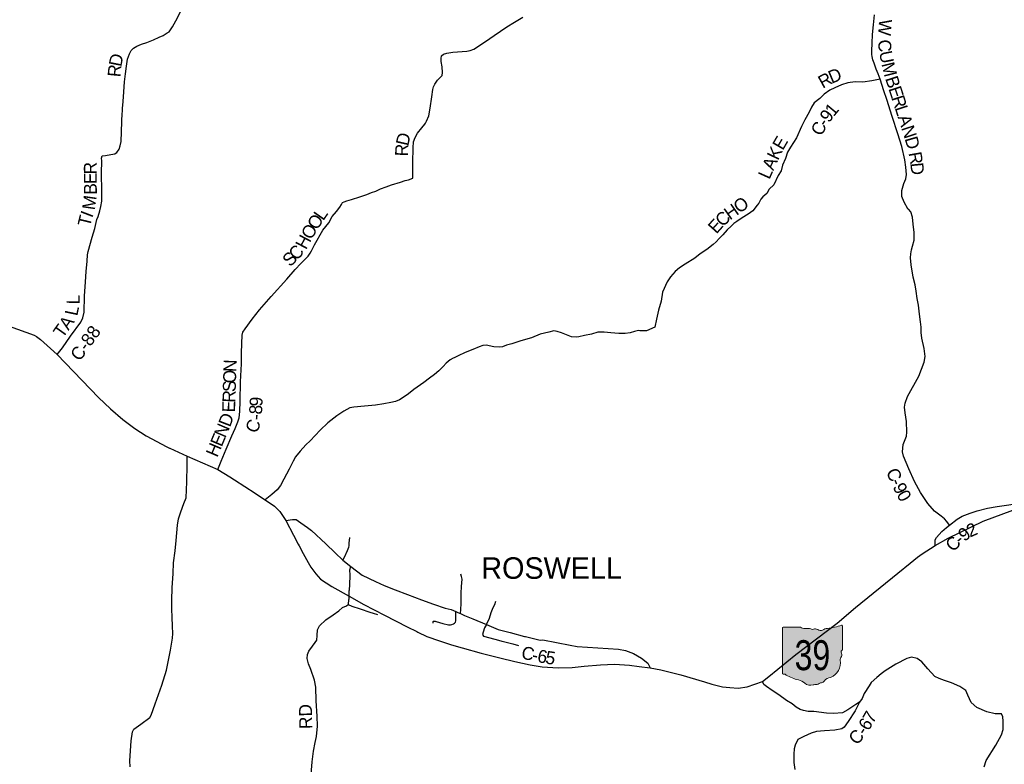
# Model space of a CAD drawing. Header units: feet. Extents: x 2045852 to 2423567, y 671180 to 1091522.
# Tile 89 of 101: x 2279611 to 2302508, y 899903 to 917205. Entities that reach past the tile are written whole.
import ezdxf
from ezdxf.enums import TextEntityAlignment as Align

# ---------------------------------------------------------------- set-up
doc = ezdxf.new("R2010")
doc.units = ezdxf.units.FT
doc.header["$MEASUREMENT"] = 0
for name, color, linetype in [('GM_X_City_Street', 7, 'Continuous'), ('GM_X_Corporation_Text', 7, 'Continuous'), ('GM_X_County_Road', 3, 'Continuous'), ('GM_X_County_Road_Text', 3, 'Continuous'), ('GM_X_State_Location', 7, 'Continuous'), ('GM_X_State_Route', 1, 'Continuous'), ('GM_X_State_Shield', 7, 'Continuous')]:
    doc.layers.add(name, color=color, linetype=linetype)
doc.styles.add('Style-font30', font='font30.shx')

# ---------------------------------------------------------------- blocks, each defined once
blk = doc.blocks.new('M1-H5_2')
at = {"layer": 'GM_X_State_Shield', "linetype": 'Continuous', "lineweight": 13}
h = blk.add_hatch(color=7, dxfattribs=at)
edge = h.paths.add_edge_path()
edge.add_line((711.5512748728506, 89.69038223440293), (711.5512748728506, 642.4292893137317))
edge.add_line((711.5512748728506, 642.4292893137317), (711.4519030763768, 642.5278091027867))
edge.add_arc((696.1098771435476, 644.7216615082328), 15.49808853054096, 351.8620861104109, 457.7379999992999)
edge.add_line((694.0231617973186, 660.0786262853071), (694.0231846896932, 660.0786317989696))
edge.add_arc((215.6435505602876, 2056.797888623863), 1476.371144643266, 275.8444694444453, 288.9064527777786, ccw=False)
edge.add_line((365.9801086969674, 588.1009573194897), (365.9801066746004, 588.1009594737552))
edge.add_arc((403.9586955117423, 293.5157865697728), 297.0232268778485, 97.34618055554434, 120.7688527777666)
edge.add_line((252.0087886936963, 548.7294678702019), (252.0087824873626, 548.729464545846))
edge.add_arc((204.6127072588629, 651.1715615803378), 112.8750246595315, 233.8562055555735, 294.8281916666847, ccw=False)
edge.add_line((138.0374625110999, 560.0205441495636), (138.037465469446, 560.0205424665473))
edge.add_arc((83.50627408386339, 483.6645862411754), 93.82900876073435, 54.46668365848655, 119.1411308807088)
edge.add_arc((17.25471604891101, 605.7913356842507), 45.12988025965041, 219.7920610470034, 297.10236938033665, ccw=False)
edge.add_arc((-110.2402786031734, 23.03722839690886), 561.5943102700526, 80.48669166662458, 94.98826944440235)
edge.add_line((-159.0719053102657, 582.50451212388), (-159.0719000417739, 582.5044846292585))
edge.add_arc((-162.1074610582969, 738.9084848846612), 156.4334552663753, 231.619505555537, 271.1118833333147, ccw=False)
edge.add_line((-259.2340128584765, 616.2795369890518), (-259.2015184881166, 616.2440637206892))
edge.add_line((-259.2015184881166, 616.2440637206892), (-666.9041242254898, 616.2440637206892))
edge.add_line((-666.9041242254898, 616.2440637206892), (-666.9412597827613, 616.279563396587))
edge.add_arc((-664.6604070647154, 600.3135952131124), 16.1280634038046, 98.1301027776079, 188.1301027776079)
edge.add_line((-680.62637524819, 598.0327424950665), (-680.6072733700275, 598.0636480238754))
edge.add_line((-680.6072733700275, 598.0636480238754), (-680.6072733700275, -458.5712582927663))
edge.add_line((-680.6072733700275, -458.5712582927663), (-680.6263743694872, -458.6079740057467))
edge.add_arc((-664.5151342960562, -460.8841950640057), 16.27123962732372, 171.9583861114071, 258.3066138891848)
edge.add_line((-667.8128957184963, -476.8177448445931), (-667.8128982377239, -476.817741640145))
edge.add_arc((-662.0481174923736, -352.7818442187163), 124.1697891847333, 267.3389954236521, 280.6038565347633)
edge.add_arc((-636.6434350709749, -519.5311031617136), 44.77289778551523, 29.748380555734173, 93.27174722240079, ccw=False)
edge.add_line((-597.7710303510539, -497.3151510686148), (-597.7710260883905, -497.3151543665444))
edge.add_arc((-71.36636178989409, 429.8114385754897), 1066.145201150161, 240.4129222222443, 257.1985000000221)
edge.add_line((-307.5964472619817, -609.8331817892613), (-307.5964406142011, -609.833183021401))
edge.add_arc((-389.222010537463, -933.2680402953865), 333.5758393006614, 47.184155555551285, 75.83597222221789, ccw=False)
edge.add_line((-162.5091320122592, -688.5761702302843), (-162.5091265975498, -688.57617497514))
edge.add_arc((-28.4401791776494, -524.7737584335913), 211.673603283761, 230.7003722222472, 286.291836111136)
edge.add_line((30.94060543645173, -727.9476660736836), (30.94060344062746, -727.9476635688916))
edge.add_arc((93.86574833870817, -890.0948709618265), 173.9289818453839, 85.69512222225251, 111.20994722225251, ccw=False)
edge.add_line((106.9214873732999, -716.6565868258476), (106.9214872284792, -716.6565896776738))
edge.add_arc((109.3286033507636, -603.9020132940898), 112.7802673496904, 268.7770194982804, 315.5492722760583)
edge.add_arc((211.3496802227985, -706.2366200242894), 31.75294499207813, 65.75173088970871, 132.6484225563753, ccw=False)
edge.add_arc((197.8102065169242, -560.9801045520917), 119.3036230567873, 282.8731916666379, 323.2771111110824)
edge.add_line((293.4364551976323, -632.3171569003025), (293.43645941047, -632.3171512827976))
edge.add_arc((454.050552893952, -755.2192038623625), 202.2419381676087, 94.40312222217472, 142.5767499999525, ccw=False)
edge.add_line((438.5237596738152, -553.5741685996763), (438.523756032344, -553.5741696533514))
edge.add_arc((298.3474105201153, -211.9398530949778), 369.2741719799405, 292.3088861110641, 368.9858388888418)
edge.add_line((663.0894711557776, -154.2627927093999), (663.0894695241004, -154.2627859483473))
edge.add_arc((767.0788936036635, -141.6241802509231), 104.7546403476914, 136.8064972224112, 186.9295944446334, ccw=False)
edge.add_line((690.7079159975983, -69.92335421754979), (690.7079167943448, -69.92335321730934))
edge.add_arc((555.3839257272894, -20.7575995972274), 143.9786577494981, 340.0329638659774, 383.6495666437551)
edge.add_arc((707.9709234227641, 49.11239851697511), 23.98442842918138, 107.943983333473, 210.3369666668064, ccw=False)
edge.add_line((700.5816322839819, 71.93018069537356), (700.5816327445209, 71.93017908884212))
edge.add_arc((695.0167986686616, 87.55475994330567), 16.58598520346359, 289.6038111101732, 367.7341305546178)
edge.add_line((711.4519046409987, 89.78684346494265), (711.4156001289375, 89.82605697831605))
edge.add_line((711.4156001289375, 89.82605697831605), (711.5512748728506, 89.69038223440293))
at = {"layer": 'GM_X_State_Shield', "color": 7, "linetype": 'Continuous', "lineweight": 13, "flags": 128}
blk.add_lwpolyline([(711.5512748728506, 89.69038223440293), (711.5512748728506, 642.4292893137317), (711.4519030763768, 642.5278091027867, 0.4979057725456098), (694.0231617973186, 660.0786262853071), (694.0231846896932, 660.0786317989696, -0.05705544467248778), (365.9801086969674, 588.1009573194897), (365.9801066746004, 588.1009594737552, 0.1025580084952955), (252.0087886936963, 548.7294678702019), (252.0087824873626, 548.729464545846, -0.272499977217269), (138.0374625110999, 560.0205441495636), (138.037465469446, 560.0205424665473, 0.2899328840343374), (37.81506453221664, 565.616988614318, -0.3507354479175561), (-17.42182980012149, 576.908066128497, 0.06335965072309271), (-159.0719053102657, 582.50451212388), (-159.0719000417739, 582.5044846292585, -0.1740440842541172), (-259.2340128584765, 616.2795369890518), (-259.2015184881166, 616.2440637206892), (-666.9041242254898, 616.2440637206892), (-666.9412597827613, 616.279563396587, 0.414213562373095), (-680.62637524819, 598.0327424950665), (-680.6072733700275, 598.0636480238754), (-680.6072733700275, -458.5712582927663), (-680.6263743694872, -458.6079740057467, 0.3956667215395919), (-667.8128957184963, -476.8177448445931), (-667.8128982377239, -476.817741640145, 0.05794359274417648), (-639.1987019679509, -474.8311816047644, -0.2844960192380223), (-597.7710303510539, -497.3151510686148), (-597.7710260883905, -497.3151543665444, 0.0733721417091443), (-307.5964472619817, -609.8331817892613), (-307.5964406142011, -609.833183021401, -0.1256725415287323), (-162.5091320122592, -688.5761702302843), (-162.5091265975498, -688.57617497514, 0.2474354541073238), (30.94060543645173, -727.9476660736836), (30.94060344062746, -727.9476635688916, -0.1117916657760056), (106.9214873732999, -716.6565868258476), (106.9214872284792, -716.6565896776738, 0.2069637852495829), (189.8371289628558, -682.8815423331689, -0.3004743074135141), (224.3903387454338, -677.2850960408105, 0.1781447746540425), (293.4364551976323, -632.3171569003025), (293.43645941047, -632.3171512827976, -0.213348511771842), (438.5237596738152, -553.5741685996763), (438.523756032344, -553.5741696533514, 0.3476349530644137), (663.0894711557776, -154.2627927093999), (663.0894695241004, -154.2627859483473, -0.2222582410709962), (690.7079159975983, -69.92335421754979), (690.7079167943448, -69.92335321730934, 0.1926447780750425), (687.2706862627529, 36.99823372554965, -0.4790820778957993), (700.5816322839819, 71.93018069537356), (700.5816327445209, 71.93017908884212, 0.354758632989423), (711.4519046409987, 89.78684346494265), (711.4156001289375, 89.82605697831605)], format="xyb", close=True, dxfattribs=at)
at = {"layer": 'GM_X_State_Shield', "color": 7, "linetype": 'Continuous', "lineweight": 13, "style": 'Style-font30', "width": 0.8}
blk.add_attdef('M1-H5_2_14532', text='', height=696.0951421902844, dxfattribs=at).set_placement((16.55217835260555, -384.0604357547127), align=Align.CENTER)

msp = doc.modelspace()

# ---------------------------------------------------------------- linework, layer by layer
at = {"layer": 'GM_X_City_Street', "flags": 128}
for points in [[(2286397.289487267, 905335.9251575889), (2286732.456525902, 905026.0999441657), (2286948.406094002, 904820.7403548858), (2287122.605745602, 904643.620709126), (2287308.515373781, 904499.830996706), (2287578.544833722, 904294.2214079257), (2287888.944212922, 904150.1316961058), (2288083.533823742, 904055.9518844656), (2288346.323298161, 903955.7620848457), (2288631.182728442, 903851.5722932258), (2288954.142082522, 903725.3325457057), (2289230.981528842, 903625.1527460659), (2289501.790987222, 903532.9729304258), (2289646.230698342, 903496.9130025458), (2289756.420477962, 903455.4130855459), (2289803.381098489, 903433.9502956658)], [(2287122.605745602, 904643.620709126), (2287162.695665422, 904716.190563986), (2287232.525525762, 904874.0802482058), (2287262.785465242, 904945.3201057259), (2287275.125440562, 904976.1000441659), (2287274.455441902, 905043.0099103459), (2287284.765421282, 905173.539649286)], [(2287278.568902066, 903957.6711798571), (2287287.175416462, 904073.8918485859), (2287293.165404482, 904296.3814036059), (2287291.145408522, 904418.6511590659), (2287308.515373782, 904499.830996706)], [(2289860.000270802, 903408.0731802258), (2289870.890249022, 903502.9429904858), (2289874.890241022, 903637.2427218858), (2289878.860233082, 903881.7722328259), (2289886.870217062, 904034.1119281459), (2289900.890189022, 904202.4815914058), (2289888.030214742, 904264.371467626), (2289868.460253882, 904323.7513488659)], [(2287271.186083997, 903751.6190889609), (2287272.625445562, 903809.3523776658)], [(2287272.625445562, 903809.3523776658), (2287275.155440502, 903911.5421732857), (2287276.655437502, 903931.832132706), (2287278.568902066, 903957.6711798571)], [(2287118.565753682, 903549.002898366), (2287209.005572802, 903584.8128267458), (2287251.088972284, 903618.4610813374), (2287259.145472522, 903624.902746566), (2287268.665453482, 903724.8725466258), (2287271.175448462, 903751.1924939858), (2287271.186083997, 903751.6190889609)], [(2287251.088972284, 903618.4610813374), (2287333.375324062, 903578.822838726), (2287525.954938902, 903516.7029629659), (2287756.644477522, 903438.5631192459), (2287834.884321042, 903412.5231713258), (2287935.184120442, 903382.4632314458)], [(2290465.439059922, 903148.9336985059), (2290532.858925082, 903296.5634032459), (2290574.978840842, 903432.8631306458), (2290625.108740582, 903545.1129061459), (2290657.198676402, 903619.2727578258), (2290683.268624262, 903691.4326135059)], [(2289289.124284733, 903221.8329985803), (2289298.751393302, 903218.9235585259), (2289453.701083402, 903176.1736440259), (2289581.810827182, 903143.8937085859), (2289626.160738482, 903144.4337075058), (2289664.300662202, 903151.2936937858), (2289696.690597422, 903163.6836690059), (2289726.300538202, 903183.2636298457), (2289747.560495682, 903205.7935847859), (2289754.180482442, 903233.2235299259), (2289756.450477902, 903264.7334669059), (2289756.420477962, 903455.413085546)], [(2289803.381098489, 903433.9502956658), (2289837.786508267, 903418.2257146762), (2289860.000270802, 903408.0731802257), (2289908.580173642, 903385.358225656), (2289957.160076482, 903362.6432710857), (2290149.739691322, 903284.4934273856), (2290465.439059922, 903148.9336985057), (2290739.198512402, 903036.9239225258), (2291015.157960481, 902963.5840692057), (2291349.907290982, 902873.9642484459), (2291370.287250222, 902869.3042577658), (2291370.378420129, 902869.2834182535)], [(2289225.661539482, 903185.213625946), (2289223.301544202, 903196.653603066), (2289222.691545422, 903208.4935793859), (2289223.831543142, 903216.9035625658), (2289227.661535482, 903225.0635462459), (2289236.721517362, 903230.2835358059), (2289246.131498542, 903232.2435318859), (2289273.901443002, 903226.4335435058), (2289289.124284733, 903221.8329985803)], [(2290465.439059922, 903148.9336985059), (2290418.389154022, 903074.3638476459), (2290385.999218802, 902971.6440530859), (2290374.819241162, 902919.3641576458), (2290395.519199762, 902877.624241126), (2290542.388906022, 902839.9643164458), (2290743.588503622, 902787.1544220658), (2290826.568337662, 902765.9644644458), (2290828.140527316, 902765.5633103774)], [(2290828.140527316, 902765.5633103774), (2290920.628149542, 902741.9645124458), (2291081.577827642, 902700.5145953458), (2291214.167562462, 902661.0646742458)]]:
    msp.add_lwpolyline(points, dxfattribs=at)
at = {"layer": 'GM_X_County_Road', "flags": 128}
for points in [[(2282003.407309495, 915113.1232366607), (2282003.995982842, 915125.5897451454), (2282005.52392569, 915144.6837474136), (2282018.455953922, 915306.2893837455), (2282031.055928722, 915526.8989425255), (2282051.745887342, 915759.5184772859), (2282068.275854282, 915944.0181082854), (2282092.845805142, 916128.4877393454), (2282117.345756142, 916284.8774265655), (2282165.875659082, 916415.1271660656), (2282202.215586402, 916487.2470218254), (2282254.565481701, 916543.2669097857), (2282337.035316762, 916591.1968139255), (2282445.585099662, 916637.0467222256), (2282564.174862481, 916672.8466506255), (2282718.974552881, 916736.6265230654), (2282857.714275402, 916800.4463954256), (2282946.174098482, 916840.3363156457), (2283042.713905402, 916896.2462038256), (2283084.963820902, 916926.2261438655), (2283167.593655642, 917040.3459156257), (2283244.263502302, 917180.5556352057), (2283365.383260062, 917420.9351544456)], [(2299618.480753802, 915824.0283482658), (2299578.630833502, 915946.4981033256), (2299526.690937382, 916054.9778863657), (2299480.861029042, 916195.5176052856), (2299452.961084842, 916275.8374446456), (2299435.071120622, 916350.1072961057), (2299425.151140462, 916396.2672037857), (2299425.371140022, 916482.5170312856), (2299435.871119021, 916658.9966783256), (2299446.431097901, 916863.5562692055), (2299465.091060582, 917086.1558240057), (2299491.791007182, 917316.7453628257)], [(2289049.269700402, 914802.5977216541), (2289072.351846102, 914844.6003071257), (2289126.901737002, 914968.8200586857), (2289155.491679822, 915153.2796897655), (2289196.321598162, 915411.9291724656), (2289218.841553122, 915580.3488356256), (2289235.061520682, 915644.4987073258), (2289265.361460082, 915708.5985791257), (2289327.841335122, 915796.6984029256), (2289390.271210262, 915864.7382668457), (2289432.551125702, 915906.7381828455), (2289442.781105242, 915980.9380344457), (2289433.081124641, 916113.3377696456), (2289413.311164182, 916237.7475208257), (2289409.461171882, 916301.9473924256), (2289419.661151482, 916364.0972681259), (2289469.971050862, 916404.0871881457), (2289544.330902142, 916427.9571404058), (2289686.990616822, 916453.6570890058), (2290010.379970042, 916474.8770465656), (2290088.729813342, 916486.7070229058), (2290175.179640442, 916520.5869551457), (2290446.759097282, 916700.3965955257), (2290643.918702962, 916838.2663197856), (2290937.648115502, 917038.0759201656), (2291114.657761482, 917145.9257044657), (2291311.767367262, 917263.7554688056)], [(2299618.480753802, 915824.0283482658), (2299424.001142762, 915781.0384342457), (2299221.481547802, 915753.5884891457), (2299037.391915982, 915762.9484704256), (2298871.682247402, 915735.4685253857), (2298724.402541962, 915689.5686171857), (2298567.892854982, 915625.2587458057), (2298448.203094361, 915570.1388560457), (2298319.303352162, 915478.2090399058), (2298218.013554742, 915377.0592422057), (2298089.113812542, 915275.9194444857), (2298024.643941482, 915174.7296468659), (2297973.424043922, 915059.5098773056), (2297868.054254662, 914880.3502356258), (2297794.354402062, 914723.9505484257), (2297674.594641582, 914457.1410820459), (2297536.444917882, 914245.5715051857), (2297462.765065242, 914125.9917443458), (2297416.685157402, 913978.7720387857), (2297352.195286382, 913822.3623516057), (2297315.335360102, 913693.5426092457), (2297250.855489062, 913583.1528300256), (2297149.525691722, 913371.5432532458), (2297039.035912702, 913270.3934555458), (2296983.766023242, 913169.1936579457), (2296891.686207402, 913086.4238234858), (2296845.646299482, 913031.2339338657), (2296799.596391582, 912939.2441178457), (2296762.756465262, 912893.2442098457), (2296658.316674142, 912764.4544674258), (2296550.156890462, 912685.7046249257), (2296414.547161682, 912598.4247994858), (2296284.947420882, 912513.2049699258), (2296217.167556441, 912466.5550632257), (2296157.517675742, 912405.9251844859), (2296061.987866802, 912318.9453584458), (2295962.678065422, 912203.8455886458), (2295879.128232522, 912122.9757503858), (2295805.578379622, 912044.1759079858), (2295735.938518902, 911979.4560374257), (2295592.508805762, 911868.0462602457), (2295438.999112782, 911764.5764671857), (2295309.489371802, 911667.2966617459), (2295084.139822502, 911523.1569500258), (2294956.520077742, 911439.9371164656), (2294852.970284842, 911354.8972865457), (2294745.720499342, 911229.6875369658), (2294670.470649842, 911112.7577708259), (2294560.090870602, 910871.1682540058), (2294525.600939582, 910664.2586678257), (2294469.071052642, 910457.1890819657), (2294418.561153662, 910248.1395000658), (2294379.941230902, 910057.2498818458), (2294184.181622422, 909975.5200453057), (2294035.871919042, 909978.4100395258), (2294001.761987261, 909984.1700280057), (2293911.742167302, 909963.4200695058), (2293805.772379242, 909932.5101313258), (2293689.702611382, 909911.5801731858), (2293541.412907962, 909912.4501714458), (2293358.923272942, 909929.1201381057), (2293206.533577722, 909942.0001123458), (2293130.363730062, 909945.4401054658), (2293056.243878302, 909942.8701106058), (2292908.284174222, 909899.6001971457), (2292746.184498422, 909870.2702558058), (2292612.194766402, 909835.1503260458), (2292550.104890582, 909830.6503350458), (2292443.865103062, 909835.8703246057), (2292210.685569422, 909930.3801355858), (2292108.275774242, 909957.6800809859), (2292030.005930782, 909973.1300500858), (2291915.976158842, 909948.1900999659), (2291713.996562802, 909894.4702074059), (2291510.186970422, 909816.6703630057), (2291268.287454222, 909742.5905111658), (2291052.407885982, 909670.7206549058), (2290932.398126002, 909641.7007129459), (2290838.518313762, 909602.8707906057), (2290768.458453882, 909592.2908117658), (2290640.098710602, 909607.3607816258), (2290457.459075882, 909644.0707082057), (2290381.389228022, 909633.4607294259), (2290297.479395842, 909600.7107949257), (2290149.619691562, 909545.4009055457), (2290007.536363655, 909488.1020571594), (2289951.840087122, 909465.6410650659)], [(2301230.387529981, 905459.179078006), (2301171.637647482, 905542.9989103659), (2301117.007756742, 905610.8187747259), (2301040.427909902, 905666.4186635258), (2300887.228216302, 905785.6584250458), (2300729.538531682, 905967.0680622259), (2300559.268872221, 906220.6075551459), (2300419.089152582, 906472.3570516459), (2300290.549409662, 906772.356451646), (2300164.109662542, 907060.335875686), (2300143.259704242, 907166.5156633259), (2300160.039670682, 907331.1553340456), (2300230.709529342, 907524.2749478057), (2300243.969502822, 907624.6747470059), (2300230.099530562, 907867.3342616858), (2300200.479589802, 908071.7538528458), (2300185.459619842, 908202.0535922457), (2300200.789589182, 908294.4534074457), (2300257.739475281, 908447.343101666), (2300520.668949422, 908918.7321588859), (2300644.398701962, 909248.6714990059), (2300667.438655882, 909381.2412338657), (2300643.998702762, 909563.6408690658), (2300592.048806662, 909806.0303842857), (2300573.008844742, 909938.2901197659), (2300572.068846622, 910060.6698750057), (2300563.138864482, 910180.9796343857), (2300539.688911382, 910365.3892655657), (2300516.058958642, 910573.8688486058), (2300482.799025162, 910730.1085361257), (2300457.469075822, 910898.4581994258), (2300434.299122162, 911046.7479028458), (2300390.899208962, 911218.9675584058), (2300340.589309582, 911509.5169773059), (2300327.319336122, 911671.9266524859), (2300334.649321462, 911762.2564718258), (2300349.969290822, 911856.6662830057), (2300375.359240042, 911943.1261100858), (2300410.389169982, 912079.7958367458), (2300409.019172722, 912258.3554796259), (2300389.519211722, 912450.8150947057), (2300372.199246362, 912619.2247578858), (2300331.189328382, 912741.3045137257), (2300280.629429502, 912801.1243940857), (2300263.529463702, 912810.7243748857), (2300182.309626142, 912966.6140631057), (2300128.929732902, 913096.3738035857), (2300128.979732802, 913233.7335288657), (2300174.839641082, 913401.5831931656), (2300220.959548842, 913509.0529782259), (2300235.969518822, 913607.5827811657), (2300220.769549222, 913775.4824453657), (2300197.939594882, 913951.0120943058), (2300126.749737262, 914259.4814773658), (2300030.259930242, 914554.0008883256), (2299900.650189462, 914958.5500792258), (2299778.680433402, 915347.8393006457), (2299710.060570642, 915553.9388884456), (2299618.480753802, 915824.0283482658)], [(2281829.86576184, 914091.7662115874), (2281832.236326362, 914093.7818087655), (2281866.816257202, 914123.2417498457), (2281925.256140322, 914199.3115977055), (2281949.546091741, 914275.4714453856), (2281967.886055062, 914377.7212408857), (2281974.086042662, 914443.8911085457), (2281980.336030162, 914532.1309320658), (2281980.666029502, 914664.5206672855), (2281986.976016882, 914778.8404386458), (2281987.256016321, 914885.1502260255), (2281997.565995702, 914989.4200174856), (2282003.407309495, 915113.1232366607)], [(2286405.270230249, 911853.0423890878), (2286463.917062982, 911972.7560508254), (2286663.716663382, 912311.3553736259), (2286798.666393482, 912482.9250304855), (2286881.456227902, 912635.5347252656), (2286978.396034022, 912749.9944963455), (2287052.965884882, 912852.1042921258), (2287095.285800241, 912910.1541760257), (2287121.515747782, 912958.2240798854), (2287153.685683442, 912974.1840479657), (2287215.995558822, 912994.0840081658), (2287330.565329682, 913029.8939365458), (2287519.484951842, 913087.5638212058), (2287684.304622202, 913141.2837137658), (2287794.874401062, 913189.1436180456), (2287893.354204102, 913218.9735583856), (2288003.963982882, 913274.8434466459), (2288132.613725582, 913322.6533510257), (2288255.223480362, 913366.4532634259), (2288468.263054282, 913430.0931361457), (2288572.792845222, 913467.9230604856), (2288651.162688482, 913483.7630288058), (2288751.662487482, 913521.6129531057), (2288750.602489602, 913890.6822149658), (2288757.492475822, 914227.6415410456), (2288769.882451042, 914364.0112683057), (2288806.292378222, 914464.1910679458), (2288858.772273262, 914566.3508636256), (2288965.532059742, 914690.4306154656), (2289036.031918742, 914778.5104393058), (2289049.001892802, 914802.1103921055), (2289049.269700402, 914802.5977216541)], [(2280479.409032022, 909423.8211487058), (2280603.388784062, 909577.8408406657), (2280795.428399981, 909849.7602968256), (2281029.047932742, 910178.0896401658), (2281078.297834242, 910280.6294350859), (2281107.327776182, 910409.0591782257), (2281118.507753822, 910777.7184409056), (2281137.957714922, 911112.3877715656), (2281156.127678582, 911352.9072905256), (2281176.287638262, 911595.4468054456), (2281187.167616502, 911741.7565128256), (2281200.607589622, 911815.9763643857), (2281298.067394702, 912155.2656858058), (2281358.577273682, 912354.0552882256), (2281403.767183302, 912562.8548706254), (2281439.287112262, 912636.0347242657), (2281475.757039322, 912760.2944757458), (2281498.106994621, 912866.5542632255), (2281520.506949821, 912984.8340266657), (2281518.986952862, 913175.3936455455), (2281521.436947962, 913351.8932925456), (2281515.796959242, 913504.3629876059), (2281516.376958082, 913727.0025423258), (2281522.696945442, 913843.3223096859), (2281520.906949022, 913929.5821371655), (2281513.016964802, 913985.7620248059), (2281530.686929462, 914042.8219106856), (2281607.566775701, 914051.7118929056), (2281730.126530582, 914069.4418574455), (2281824.556341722, 914087.2518218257), (2281829.86576184, 914091.7662115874)], [(2284218.771553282, 906749.9264965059), (2284294.061402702, 906950.3160957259), (2284414.191162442, 907224.095548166), (2284548.050894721, 907538.1049201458), (2284618.890753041, 907709.1845779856), (2284683.880623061, 907858.1642800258), (2284713.180564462, 907956.6840829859), (2284728.100534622, 908101.2537938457), (2284738.300514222, 908340.0833161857), (2284748.900493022, 908787.5724212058), (2284765.740459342, 909205.0115863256), (2284769.820451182, 909457.8410806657), (2284780.160430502, 909678.6106391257), (2284786.680417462, 909873.2702498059), (2284800.140390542, 909947.6101011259), (2284851.650287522, 910024.2499478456), (2285016.269958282, 910248.2194999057), (2285186.949616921, 910464.1990679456), (2285459.099072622, 910775.2684458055), (2285824.728341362, 911179.3476376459), (2286017.427955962, 911399.5171973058), (2286152.607685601, 911541.0069143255), (2286321.647347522, 911708.8265786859), (2286369.197252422, 911779.4164375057), (2286394.607201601, 911831.2763337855), (2286405.270230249, 911853.0423890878)], [(2289951.840087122, 909465.6410650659), (2289820.050350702, 909404.4411874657), (2289712.250566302, 909351.4412934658), (2289692.740736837, 909340.440229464), (2289618.470753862, 909298.5613992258), (2289526.860937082, 909223.6215491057), (2289455.321080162, 909144.8217067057), (2289359.871271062, 909049.8018967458), (2289258.331474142, 908962.7420708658), (2289138.771713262, 908873.5522492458), (2289011.291968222, 908774.2624478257), (2288774.092442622, 908609.9227765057), (2288656.582677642, 908514.7229669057), (2288554.932880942, 908443.713108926), (2288445.253100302, 908372.6532510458), (2288351.353288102, 908335.8233247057), (2288239.363512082, 908306.8733826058), (2288079.253832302, 908279.5534372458), (2287887.094216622, 908251.9934923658), (2287626.804737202, 908223.903548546), (2287378.515233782, 908197.9236005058), (2287286.415417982, 908187.1836219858), (2287152.735685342, 908111.9237725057), (2286983.266024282, 907998.2639998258), (2286774.126442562, 907834.1343280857), (2286599.056792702, 907666.2646638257), (2286362.517265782, 907415.6651650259), (2286269.027452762, 907324.6653470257), (2286135.887719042, 907179.1856379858), (2286026.667937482, 907047.9359004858), (2285971.368048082, 906943.1761100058), (2285878.558233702, 906763.9064685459), (2285754.128482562, 906526.2069439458), (2285675.068640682, 906383.1472300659), (2285601.678787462, 906284.2774278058), (2285472.279046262, 906172.937650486), (2285316.799357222, 906052.0178923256)], [(2282176.235638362, 899843.7403089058), (2282175.165640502, 899984.1700280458), (2282203.675583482, 900449.8590966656), (2282236.155518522, 900656.7586828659), (2282267.705455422, 900723.2185499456), (2282431.135128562, 900838.8283187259), (2282640.374710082, 900992.9280105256), (2282670.044650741, 901043.3179097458), (2282764.204462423, 901308.8673786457), (2282913.194164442, 901739.3665176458), (2283028.763933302, 902087.345821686), (2283115.343760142, 902557.4948813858), (2283167.323656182, 902834.7643268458), (2283174.533641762, 902939.1441180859), (2283167.173656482, 903115.643765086), (2283155.553679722, 903324.203347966), (2283146.113698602, 903510.7229749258), (2283145.383700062, 903607.0127823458), (2283152.553685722, 903717.412561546), (2283158.343674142, 904006.3619836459), (2283181.883627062, 904335.5813252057), (2283189.973610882, 904586.4308235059), (2283223.933542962, 904863.5602692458), (2283246.143498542, 905102.469791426), (2283283.493423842, 905457.8790806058), (2283300.383390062, 905608.4787794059), (2283359.233272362, 905773.4484494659), (2283431.933126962, 905962.5980711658), (2283485.003020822, 906097.4278015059), (2283496.192998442, 906468.6770590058), (2283507.282976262, 906851.9562924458), (2283508.452973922, 907065.1858659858)], [(2301230.387529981, 905459.179078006), (2301230.387529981, 905459.179078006), (2301413.707163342, 905596.9588024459), (2301527.386935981, 905668.0286603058), (2301713.216564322, 905737.6185211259), (2301879.126232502, 905793.0284103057), (2302117.135756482, 905852.9882903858), (2302341.285308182, 905890.7682148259), (2302615.484759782, 905934.9581264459), (2302841.634307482, 905974.7680468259), (2302995.753999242, 905997.9980003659), (2303165.853659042, 905980.3080357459)], [(2285800.958388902, 905571.9288525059), (2285951.648087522, 905592.7988107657), (2286037.837915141, 905589.4488174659), (2286148.607693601, 905516.0689642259), (2286303.767383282, 905404.9091865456), (2286395.727199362, 905337.3693216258), (2286397.289487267, 905335.9251575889)], [(2300900.228190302, 904986.9600224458), (2300904.328182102, 905119.7197569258), (2300927.968134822, 905172.0496522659), (2301057.167876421, 905311.4393734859), (2301164.667661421, 905404.529187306), (2301230.387529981, 905459.179078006)], [(2286295.457399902, 902358.455279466), (2286301.277388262, 902453.6150891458), (2286331.737327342, 902532.464931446), (2286419.567151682, 902650.634695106), (2286481.987026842, 902736.1745240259), (2286518.966952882, 902791.094414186), (2286528.866933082, 902893.5842092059), (2286540.176910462, 903024.1739480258), (2286586.336818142, 903119.4037575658), (2286733.896523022, 903260.8834746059), (2286902.056186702, 903376.723242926), (2287032.565925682, 903469.7330569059), (2287118.565753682, 903549.002898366)], [(2291370.378420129, 902869.2834182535), (2291716.906556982, 902790.0744162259), (2291778.426433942, 902797.6044011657), (2292092.535728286, 902733.3530107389), (2292410.835222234, 902670.980888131), (2292572.974844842, 902640.1447160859), (2293535.292920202, 902579.2148379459), (2293695.822599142, 902550.3348957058), (2293886.742217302, 902477.5450412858), (2294071.921846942, 902370.5852552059), (2294215.091560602, 902251.2754938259), (2294271.041448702, 902145.3257057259)], [(2302041.035908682, 899843.730308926), (2302087.995814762, 899990.5300153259), (2302313.675363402, 900347.2993017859), (2302444.055102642, 900588.9888184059), (2302479.205032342, 900709.6185771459), (2302479.725031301, 900902.188192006), (2302474.925040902, 901004.457987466), (2302440.315110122, 901076.407843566), (2302292.055406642, 901075.2978457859), (2302105.345780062, 901122.0277523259), (2301870.166250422, 901220.5475552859), (2301739.036512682, 901335.907324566), (2301663.556663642, 901509.8569766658), (2301614.656761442, 901615.8067647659), (2301477.657035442, 901713.066570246), (2301282.637425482, 901799.866396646), (2301117.977754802, 901846.7763028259), (2300991.368008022, 901895.9762044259), (2300894.808201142, 901945.406105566), (2300733.168524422, 902120.715754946), (2300593.638803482, 902286.175424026), (2300480.859029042, 902361.5652732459), (2300352.399285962, 902390.695214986), (2300244.409501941, 902363.8152687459), (2299986.950016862, 902231.5055333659), (2299737.710515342, 902075.2058459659), (2299646.080698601, 902004.3259877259), (2299544.530901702, 901923.3261497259), (2299415.201160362, 901804.0063883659), (2299363.691263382, 901727.4065415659), (2299252.881485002, 901548.0469002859), (2299199.671591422, 901431.3071337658), (2299139.671711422, 901347.3673016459)], [(2286151.357937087, 898484.5352652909), (2286206.167578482, 898622.6627510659), (2286303.867383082, 898944.382107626), (2286332.787325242, 899091.0418143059), (2286368.497253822, 899396.2412039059), (2286388.377214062, 899675.230645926), (2286414.217162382, 899960.270075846), (2286446.387098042, 900205.249585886), (2286482.897025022, 900406.1291841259), (2286515.846959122, 900548.8088987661), (2286534.026922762, 900789.6584170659), (2286526.236938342, 901018.2779598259), (2286507.416975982, 901379.197237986), (2286494.947000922, 901696.0366043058), (2286465.627059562, 901860.296275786), (2286381.587227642, 902102.3757916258), (2286328.437333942, 902240.365515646), (2286295.457399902, 902358.455279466)], [(2299139.671711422, 901347.3673016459), (2299056.491877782, 901291.8274127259), (2298873.072244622, 901172.107652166), (2298744.022502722, 901101.3177937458), (2298532.362926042, 901085.2378259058), (2298371.593247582, 901090.597815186), (2298082.213826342, 901133.487729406), (2297950.924088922, 901133.487729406), (2297838.384314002, 901149.5676972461), (2297760.684469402, 901173.687649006), (2297664.224662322, 901229.9675364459), (2297573.124844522, 901305.017386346), (2297444.505101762, 901388.0972201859), (2297267.665455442, 901516.7469628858), (2297109.575771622, 901621.2767538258), (2296980.956028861, 901709.716576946), (2296919.326152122, 901760.6464750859), (2296881.826227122, 901830.326335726)], [(2299139.671711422, 901347.3673016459), (2299037.561915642, 901147.257701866), (2298879.202232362, 900897.328201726), (2298786.032418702, 900766.238463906), (2298726.252538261, 900723.668549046), (2298566.192858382, 900694.3986075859), (2298323.873343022, 900678.558639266), (2298137.623715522, 900667.148662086), (2298015.713959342, 900628.1287401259), (2297847.984294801, 900552.6588910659), (2297710.314570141, 900477.3990415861), (2297645.214700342, 900344.529307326), (2297617.814755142, 900260.0594762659), (2297612.744765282, 900137.6497210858), (2297616.244758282, 899943.080110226), (2297633.504723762, 899782.7104309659)]]:
    msp.add_lwpolyline(points, dxfattribs=at)
at = {"layer": 'GM_X_State_Route', "flags": 128}
for points in [[(2278108.613773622, 910535.1189261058), (2279751.420488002, 909947.6101011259), (2279948.830093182, 909871.5002533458), (2280005.289980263, 909846.6203031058), (2280094.639801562, 909776.360443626), (2280479.409032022, 909423.8211487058), (2281443.007104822, 908428.2331398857), (2281720.596549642, 908165.1636660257), (2282005.985978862, 907918.2341598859), (2282286.905417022, 907707.3545816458), (2282549.334892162, 907534.3049277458), (2283031.443369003, 907282.269776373)], [(2283031.443369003, 907282.269776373), (2283094.843801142, 907249.1254981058), (2283099.473791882, 907246.7055029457), (2283508.452973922, 907065.1858659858), (2284218.771553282, 906749.9264965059), (2284495.181000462, 906579.0768382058), (2284953.260607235, 906288.5238134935)], [(2284953.260607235, 906288.5238134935), (2284977.140036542, 906273.377449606), (2284981.530027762, 906270.5974551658), (2285316.799357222, 906052.0178923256), (2285537.018916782, 905901.0681942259), (2285660.518669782, 905779.1884379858), (2285800.958388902, 905571.9288525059), (2285981.628027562, 905228.9595384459), (2286090.347810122, 905021.8499526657), (2286112.337766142, 904980.2900357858), (2286112.545818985, 904979.8969151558)], [(2288869.202292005, 902976.3455043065), (2289080.231830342, 902873.1142501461), (2289375.781239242, 902770.6744550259), (2289653.210684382, 902678.014640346), (2289899.733042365, 902610.5899269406), (2290344.209302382, 902488.415019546), (2290774.008442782, 902375.6652450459), (2291125.397740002, 902289.9554164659), (2291480.667029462, 902214.3255677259), (2291761.476467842, 902169.8156567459), (2292130.115730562, 902144.4657074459), (2292458.135074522, 902155.4856854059), (2292736.194518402, 902180.305635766), (2293120.083750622, 902215.2955657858), (2293444.213102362, 902227.4555414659), (2293792.732405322, 902209.855576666), (2294017.381956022, 902174.625647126), (2294271.041448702, 902145.3257057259), (2294521.230948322, 902095.6658050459), (2294982.100026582, 901984.446027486), (2295536.738917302, 901818.2663598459), (2295709.558571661, 901766.006464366), (2295953.388084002, 901701.6865930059), (2296122.197746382, 901684.2666278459), (2296321.807347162, 901672.2066519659), (2296525.446939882, 901701.676593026), (2296881.826227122, 901830.326335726), (2297036.105918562, 901943.246109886), (2297663.134664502, 902453.7450888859), (2298622.362746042, 903185.4336255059), (2299045.161900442, 903549.462897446), (2300034.159922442, 904346.4113035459), (2300317.779355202, 904574.9508464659), (2300402.089186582, 904643.9457084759), (2300486.399017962, 904712.9405704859), (2300596.388797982, 904795.5304053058), (2300900.228190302, 904986.9600224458), (2301203.387583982, 905159.7196769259), (2302015.605959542, 905552.5788912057), (2302709.224572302, 905804.6083871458)], [(2286112.545818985, 904979.8969151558), (2286205.207580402, 904804.810386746), (2286315.997358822, 904591.720812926), (2286381.417227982, 904484.3010277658), (2286499.546991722, 904325.431345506), (2286607.176776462, 904204.5215873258), (2286869.576251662, 904033.4919293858), (2287272.625445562, 903809.3523776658), (2287613.464763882, 903620.062756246), (2288095.043800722, 903371.663253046), (2288620.972748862, 903097.763800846), (2288848.272294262, 902986.5840232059), (2288869.202292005, 902976.3455043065)]]:
    msp.add_lwpolyline(points, dxfattribs=at)

# ---------------------------------------------------------------- block references
at = {"layer": 'GM_X_State_Shield', "color": 7, "linetype": 'Continuous', "lineweight": 13}
ref = msp.add_blockref('M1-H5_2', (2298030.135300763, 902474.3664117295), dxfattribs=at)
ref.add_attrib('M1-H5_2_27496', '39', dxfattribs={"linetype": 'Continuous', "height": 696.0951421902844, "style": 'Style-font30', "width": 0.8}).set_placement((2298046.687479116, 902090.3059759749), align=Align.CENTER)

# ---------------------------------------------------------------- texts
at = {"layer": 'GM_X_Corporation_Text', "style": 'Style-font30'}
msp.add_text('ROSWELL', height=500, rotation=1e-05, dxfattribs=at).set_placement((2290346.153141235, 904213.2817534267))
at = {"layer": 'GM_X_County_Road_Text', "style": 'Style-font30'}
for s, height, rotation, p in [('W', 300, 265.302521, (2299599.449155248, 917225.5360938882)), ('C', 300, 275.291092, (2299566.539453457, 916729.772339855)), ('D', 300, 78.989395, (2281973.461892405, 916099.5294265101)), ('U', 300, 281.314171, (2299594.246160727, 916450.3363605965)), ('R', 300, 84.566689, (2281951.235146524, 915861.8761218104)), ('M', 300, 284.005119, (2299649.411329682, 916176.4860176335)), ('R', 300, 28.923817, (2298285.373775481, 915598.8721403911)), ('D', 300, 22.665257, (2298493.243729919, 915714.2754777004)), ('B', 300, 287.817894, (2299734.194045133, 915839.5953534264)), ('E', 300, 288.07019, (2299810.034076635, 915603.6399359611)), ('R', 300, 288.068382, (2299879.639319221, 915390.3091788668)), ('1', 299.9999999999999, 50.332348, (2298538.989463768, 914939.5621359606)), ('9', 300, 53.215439, (2298430.797375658, 914794.6896514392)), ('L', 300, 288.072685, (2299956.061762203, 915156.0399002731)), ('C', 300, 63.181847, (2298259.402605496, 914483.428840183)), ('-', 300, 56.784042, (2298366.139232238, 914695.6606734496)), ('A', 300, 288.067482, (2300025.682334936, 914942.7303955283)), ('D', 300, 77.30681599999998, (2288645.829106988, 914257.4658146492)), ('N', 300, 287.9753269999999, (2300107.518476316, 914691.8705512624)), ('E', 300, 59.760216, (2297356.525774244, 914152.6554518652)), ('D', 300, 286.020958, (2300188.20032961, 914443.3420851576)), ('R', 300, 88.044289, (2288639.312709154, 914025.9213611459)), ('K', 300, 64.036095, (2297243.734057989, 913920.5231960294)), ('R', 300, 280.030823, (2300279.637950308, 914107.5491920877)), ('R', 300, 90.257309, (2281403.000935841, 913611.2473308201)), ('A', 300, 65.794502, (2297136.52169612, 913681.934684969)), ('D', 300, 275.776207, (2300321.746469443, 913870.742072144)), ('L', 300, 65.802536, (2297044.546272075, 913477.2557986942)), ('E', 300, 90.25714899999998, (2281404.008014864, 913386.8528763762)), ('B', 300, 90.516838, (2281406.22117992, 913140.8134040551)), ('M', 300, 81.90969800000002, (2281357.212190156, 912770.2144358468)), ('H', 300, 35.237022, (2296127.267058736, 912537.6570286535)), ('O', 300, 35.908966, (2296346.022879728, 912692.2142179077)), ('I', 300, 69.08857, (2281295.222310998, 912585.4902845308)), ('L', 300, 55.048702, (2286668.413673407, 912518.160086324)), ('C', 300, 43.735916, (2295958.303395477, 912374.7833354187)), ('T', 300, 76.429413, (2281245.578868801, 912377.0548078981)), ('O', 300, 56.56350700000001, (2286524.119377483, 912299.5788210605)), ('E', 300, 48.204872, (2295813.050510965, 912211.9369724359)), ('O', 300, 59.60537300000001, (2286392.772866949, 912075.434848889)), ('H', 300, 62.215855, (2286271.464417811, 911845.0335669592)), ('S', 300, 45.739166, (2285904.141822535, 911446.5622094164)), ('C', 300, 46.10515600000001, (2286046.861805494, 911593.0199027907)), ('L', 300, 88.440979, (2281002.08723986, 910586.6370479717)), ('L', 300, 78.06887100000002, (2280948.739417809, 910308.2582494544)), ('A', 300, 54.806969, (2280743.770549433, 909971.417048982)), ('T', 300, 54.565941, (2280612.87546664, 909787.4701762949)), ('C-88', 300, 54.491982, (2281009.538481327, 909251.3852032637)), ('N', 300, 88.24349200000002, (2284647.121838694, 909015.9734324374)), ('O', 300, 88.245369, (2284639.048492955, 908752.1042572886)), ('S', 300, 88.238655, (2284632.837878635, 908549.7557893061)), ('R', 300, 87.95444499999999, (2284623.979273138, 908301.8894454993)), ('9', 300, 87.420586, (2285253.961951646, 908213.4847440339)), ('E', 300, 88.44503, (2284617.907801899, 908078.2578801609)), ('8', 300, 86.829468, (2285243.564734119, 908025.6024086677)), ('D', 300, 68.95906100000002, (2284501.399063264, 907723.1065781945)), ('C', 300, 70.156609, (2285130.295349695, 907578.0121718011)), ('-', 300, 85.02751900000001, (2285232.158587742, 907892.5969200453)), ('N', 300, 67.087967, (2284394.602433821, 907470.0090855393)), ('E', 299.9999999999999, 67.073204, (2284307.163137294, 907263.27029004)), ('H', 300, 67.078346, (2284204.343028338, 907020.1173515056)), ('C', 300, 293.080727, (2299753.405781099, 906705.9238777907)), ('-', 300, 293.869728, (2299851.796201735, 906475.1064555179)), ('9', 300, 295.694771, (2299906.012221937, 906352.9704289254)), ('0', 300, 299.183033, (2299995.332668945, 906168.754162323)), ('9', 300, 37.924274, (2301581.71276477, 905066.7013823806)), ('2', 300, 23.913347, (2301710.890543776, 905170.343050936)), ('C', 300, 44.31277800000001, (2301316.157681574, 904823.059911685)), ('-', 300, 38.878025, (2301486.8397957, 904990.1944507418)), ('C', 300, 346.499562, (2291255.997856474, 902368.6455609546)), ('-', 300, 348.345631, (2291505.881042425, 902308.8224822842)), ('6', 300, 349.612723, (2291633.672251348, 902282.5716756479)), ('5', 300, 350.84518, (2291822.368252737, 902248.058220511)), ('RD', 300, 91.313049, (2286417.316746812, 900726.4807926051)), ('7', 300, 59.972691, (2299453.296719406, 900831.6234415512)), ('6', 300, 57.34224300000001, (2299345.760137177, 900663.2017710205)), ('C', 300, 47.13662, (2299075.749603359, 900332.938229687)), ('-', 300, 57.212311, (2299278.658510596, 900558.9855159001))]:
    msp.add_text(s, height=height, rotation=rotation, dxfattribs=at).set_placement(p)
at = {"layer": 'GM_X_State_Location', "style": 'Style-font30'}
msp.add_text('39', height=8.333333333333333e-05, rotation=1e-05, dxfattribs=at).set_placement((2297778.00147589, 902401.114461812))
for s, p in [('s', (2298030.135310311, 902474.3664117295)), ('r', (2298030.135300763, 902474.3664117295))]:
    msp.add_text(s, height=8.333333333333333e-05, dxfattribs=at).set_placement(p, align=Align.MIDDLE_CENTER)

doc.saveas('drawing.dxf')
